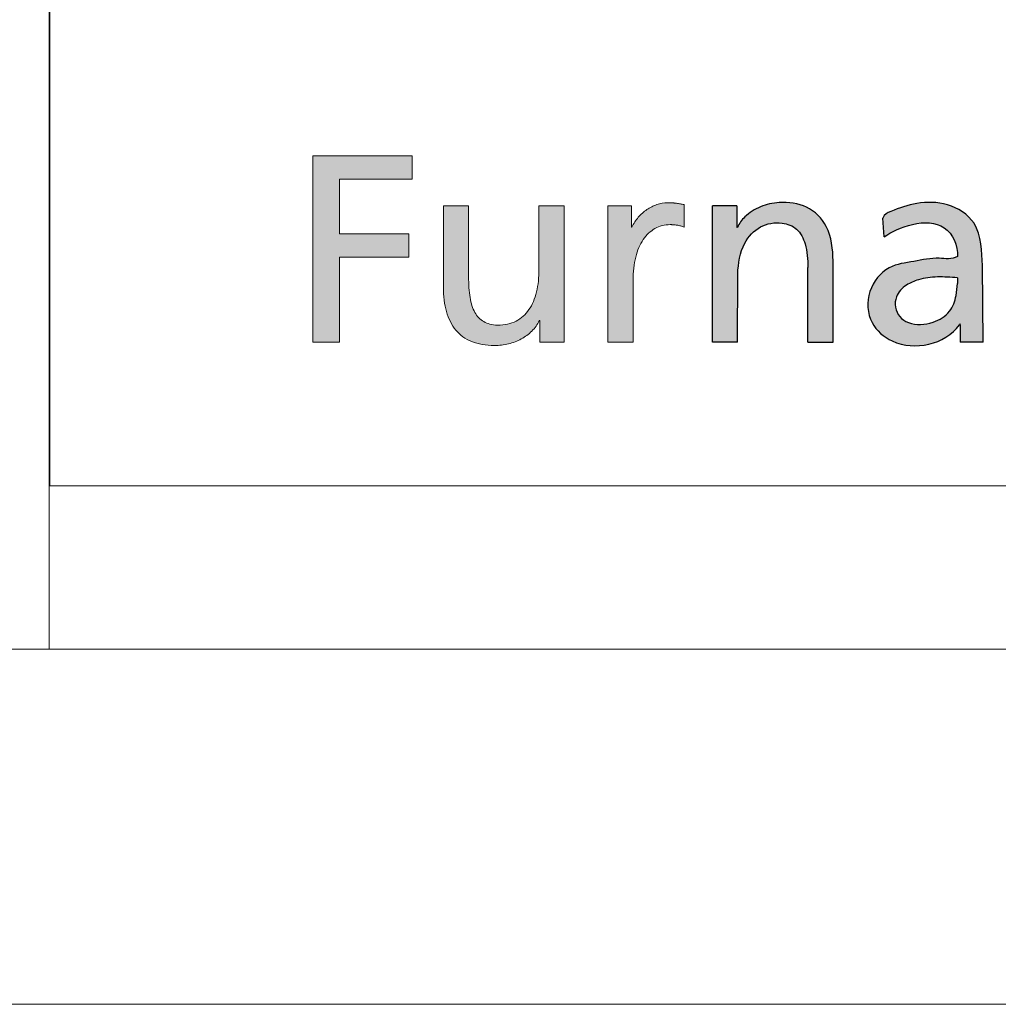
# Model space of a CAD drawing. Header units: millimetres. Extents: x 171540 to 202986, y -70244 to -47782.
# Tile 2 of 12: x 192828 to 193583, y -70244 to -69485. Entities that reach past the tile are written whole.
import ezdxf

# ---------------------------------------------------------------- set-up
doc = ezdxf.new("R2010")
doc.units = ezdxf.units.MM
doc.header["$LTSCALE"] = 0.25
doc.layers.add('FORMAT', color=7, linetype='Continuous')

# ---------------------------------------------------------------- blocks, each defined once
blk = doc.blocks.new('cajetin')
at = {"color": 7, "linetype": 'Continuous', "lineweight": 18}
for p, q in [((853.5, 7.5), (7.5, 7.5)), ((861, 0), (0, 0))]:
    blk.add_line(p, q, dxfattribs=at)
blk = doc.blocks.new('LOGO_sombreado')
at = {"linetype": 'Continuous'}
blk.add_hatch(color=7, dxfattribs=at).paths.add_polyline_path([(4.078, 4.32), (5.1, 4.32), (5.1, 4.651), (3.702, 4.651), (3.702, 2.023), (4.078, 2.023), (4.078, 3.22), (5.054, 3.22), (5.054, 3.551), (4.078, 3.551)], flags=0)
blk.add_hatch(color=7, dxfattribs=at).paths.add_polyline_path([(4.078, 4.32), (5.1, 4.32), (5.1, 4.651), (3.702, 4.651), (3.702, 2.023), (4.078, 2.023), (4.078, 3.22), (5.054, 3.22), (5.054, 3.551), (4.078, 3.551)], flags=0)
h = blk.add_hatch(color=7, dxfattribs=at)
edge = h.paths.add_edge_path(flags=0)
edge.add_spline(control_points=[(5.713, 2.196), (5.772, 2.125), (5.847, 2.071), (5.937, 2.034)], knot_values=[55, 55, 55, 55, 56, 56, 56, 56], weights=[1, 1, 1, 1], degree=3, periodic=0)
edge.add_spline(control_points=[(5.937, 2.034), (6.028, 1.997), (6.135, 1.977), (6.259, 1.977)], knot_values=[56, 56, 56, 56, 57, 57, 57, 57], weights=[1, 1, 1, 1], degree=3, periodic=0)
edge.add_arc((6.259, 2.796), 0.818, 269.9868, 283.8904)
edge.add_spline(control_points=[(6.456, 2.001), (6.519, 2.017), (6.58, 2.04), (6.635, 2.071)], knot_values=[0, 0, 0, 0, 1, 1, 1, 1], weights=[1, 1, 1, 1], degree=3, periodic=0)
edge.add_spline(control_points=[(6.635, 2.071), (6.69, 2.101), (6.741, 2.137), (6.784, 2.181)], knot_values=[1, 1, 1, 1, 2, 2, 2, 2], weights=[1, 1, 1, 1], degree=3, periodic=0)
edge.add_spline(control_points=[(6.784, 2.181), (6.827, 2.224), (6.863, 2.273), (6.889, 2.328)], knot_values=[2, 2, 2, 2, 3, 3, 3, 3], weights=[1, 1, 1, 1], degree=3, periodic=0)
edge.add_line((6.889, 2.328), (6.896, 2.328))
edge.add_line((6.896, 2.328), (6.896, 2.023))
edge.add_line((6.896, 2.023), (7.067, 2.023))
edge.add_line((7.067, 2.023), (7.238, 2.023))
edge.add_line((7.238, 2.023), (7.238, 2.263))
edge.add_line((7.238, 2.263), (7.238, 3.943))
edge.add_line((7.238, 3.943), (6.885, 3.943))
edge.add_line((6.885, 3.943), (6.885, 3.721))
edge.add_spline(control_points=[(6.885, 3.721), (6.885, 3.647), (6.885, 3.573), (6.885, 3.499), (6.885, 3.35), (6.885, 3.202), (6.885, 3.054), (6.885, 2.937), (6.873, 2.829), (6.85, 2.734)], knot_values=[30, 30, 30, 30, 31, 31, 31, 33, 33, 33, 34, 34, 34, 34], weights=[1, 1, 1, 1, 1, 1, 1, 1, 1, 1], degree=3, periodic=0)
edge.add_spline(control_points=[(6.85, 2.734), (6.827, 2.637), (6.792, 2.553), (6.696, 2.414), (6.636, 2.359), (6.562, 2.321)], knot_values=[34, 34, 34, 34, 35, 35, 36, 36, 36, 36], weights=[1, 1, 1, 1, 1, 1], degree=3, periodic=0)
edge.add_spline(control_points=[(6.562, 2.321), (6.489, 2.284), (6.402, 2.263), (6.301, 2.263)], knot_values=[36, 36, 36, 36, 37, 37, 37, 37], weights=[1, 1, 1, 1], degree=3, periodic=0)
edge.add_spline(control_points=[(6.301, 2.263), (6.224, 2.268), (6.16, 2.285), (6.107, 2.315)], knot_values=[37, 37, 37, 37, 38, 38, 38, 38], weights=[1, 1, 1, 1], degree=3, periodic=0)
edge.add_spline(control_points=[(6.107, 2.315), (6.054, 2.345), (6.013, 2.388), (5.982, 2.445)], knot_values=[38, 38, 38, 38, 39, 39, 39, 39], weights=[1, 1, 1, 1], degree=3, periodic=0)
edge.add_spline(control_points=[(5.982, 2.445), (5.95, 2.501), (5.928, 2.571), (5.914, 2.655)], knot_values=[39, 39, 39, 39, 40, 40, 40, 40], weights=[1, 1, 1, 1], degree=3, periodic=0)
edge.add_spline(control_points=[(5.914, 2.655), (5.9, 2.739), (5.894, 2.837), (5.894, 2.949), (5.894, 3.115), (5.894, 3.28), (5.894, 3.446), (5.894, 3.529), (5.894, 3.612), (5.894, 3.695), (5.894, 3.777), (5.894, 3.86), (5.894, 3.943)], knot_values=[40, 40, 40, 40, 41, 41, 41, 43, 43, 43, 44, 44, 44, 45, 45, 45, 45], weights=[1, 1, 1, 1, 1, 1, 1, 1, 1, 1, 1, 1, 1], degree=3, periodic=0)
edge.add_line((5.894, 3.943), (5.54, 3.943))
edge.add_spline(control_points=[(5.54, 3.943), (5.54, 3.848), (5.54, 3.753), (5.54, 3.658), (5.54, 3.563), (5.54, 3.468), (5.54, 3.372), (5.54, 3.182), (5.54, 2.992), (5.54, 2.802), (5.54, 2.673), (5.554, 2.557), (5.583, 2.455)], knot_values=[49, 49, 49, 49, 50, 50, 50, 51, 51, 51, 53, 53, 53, 54, 54, 54, 54], weights=[1, 1, 1, 1, 1, 1, 1, 1, 1, 1, 1, 1, 1], degree=3, periodic=0)
edge.add_spline(control_points=[(5.583, 2.455), (5.611, 2.354), (5.655, 2.267), (5.713, 2.196)], knot_values=[54, 54, 54, 54, 55, 55, 55, 55], weights=[1, 1, 1, 1], degree=3, periodic=0)
h = blk.add_hatch(color=7, dxfattribs=at)
edge = h.paths.add_edge_path(flags=0)
edge.add_line((8.928, 3.962), (8.875, 3.972))
edge.add_spline(control_points=[(8.875, 3.972), (8.858, 3.975), (8.841, 3.978), (8.823, 3.98)], knot_values=[22.132418, 22.132418, 22.132418, 22.132418, 23.132418, 23.132418, 23.132418, 23.132418], weights=[1, 1, 1, 1], degree=3, periodic=0)
edge.add_arc((8.709, 3.1), 0.888, 82.6219, 86.3614)
edge.add_spline(control_points=[(8.765, 3.986), (8.745, 3.987), (8.722, 3.988), (8.695, 3.988), (8.644, 3.988), (8.593, 3.979), (8.544, 3.963)], knot_values=[0.065266, 0.065266, 0.065266, 0.065266, 1.065266, 1.065266, 1.065266, 2.065266, 2.065266, 2.065266, 2.065266], weights=[1, 1, 1, 1, 1, 1, 1], degree=3, periodic=0)
edge.add_spline(control_points=[(8.544, 3.963), (8.495, 3.946), (8.448, 3.922), (8.404, 3.892)], knot_values=[2.065266, 2.065266, 2.065266, 2.065266, 3.065266, 3.065266, 3.065266, 3.065266], weights=[1, 1, 1, 1], degree=3, periodic=0)
edge.add_spline(control_points=[(8.404, 3.892), (8.36, 3.861), (8.319, 3.825), (8.283, 3.783)], knot_values=[3.065266, 3.065266, 3.065266, 3.065266, 4.065266, 4.065266, 4.065266, 4.065266], weights=[1, 1, 1, 1], degree=3, periodic=0)
edge.add_spline(control_points=[(8.283, 3.783), (8.248, 3.742), (8.218, 3.695), (8.194, 3.646)], knot_values=[4.065266, 4.065266, 4.065266, 4.065266, 5.065266, 5.065266, 5.065266, 5.065266], weights=[1, 1, 1, 1], degree=3, periodic=0)
edge.add_line((8.194, 3.646), (8.187, 3.646))
edge.add_line((8.187, 3.646), (8.187, 3.943))
edge.add_line((8.187, 3.943), (8.021, 3.943))
edge.add_line((8.021, 3.943), (7.856, 3.943))
edge.add_line((7.856, 3.943), (7.856, 3.703))
edge.add_line((7.856, 3.703), (7.856, 2.023))
edge.add_line((7.856, 2.023), (8.209, 2.023))
edge.add_spline(control_points=[(8.209, 2.023), (8.209, 2.314), (8.209, 2.605), (8.209, 2.896), (8.209, 3.017), (8.222, 3.126), (8.247, 3.222)], knot_values=[12.065266, 12.065266, 12.065266, 12.065266, 13.065266, 13.065266, 13.065266, 14.065266, 14.065266, 14.065266, 14.065266], weights=[1, 1, 1, 1, 1, 1, 1], degree=3, periodic=0)
edge.add_spline(control_points=[(8.247, 3.222), (8.271, 3.318), (8.307, 3.401), (8.352, 3.469)], knot_values=[14.065266, 14.065266, 14.065266, 14.065266, 15.065266, 15.065266, 15.065266, 15.065266], weights=[1, 1, 1, 1], degree=3, periodic=0)
edge.add_spline(control_points=[(8.352, 3.469), (8.398, 3.537), (8.454, 3.589), (8.518, 3.625)], knot_values=[15.065266, 15.065266, 15.065266, 15.065266, 16.065266, 16.065266, 16.065266, 16.065266], weights=[1, 1, 1, 1], degree=3, periodic=0)
edge.add_spline(control_points=[(8.518, 3.625), (8.582, 3.661), (8.654, 3.68), (8.733, 3.68)], knot_values=[16.065266, 16.065266, 16.065266, 16.065266, 17.065266, 17.065266, 17.065266, 17.065266], weights=[1, 1, 1, 1], degree=3, periodic=0)
edge.add_arc((8.733, 2.982), 0.698, 86.1548, 90.0023, ccw=False)
edge.add_spline(control_points=[(8.78, 3.678), (8.796, 3.677), (8.813, 3.675), (8.829, 3.673)], knot_values=[17.132418, 17.132418, 17.132418, 17.132418, 18.132418, 18.132418, 18.132418, 18.132418], weights=[1, 1, 1, 1], degree=3, periodic=0)
edge.add_spline(control_points=[(8.829, 3.673), (8.846, 3.67), (8.863, 3.667), (8.879, 3.662)], knot_values=[18.132418, 18.132418, 18.132418, 18.132418, 19.132418, 19.132418, 19.132418, 19.132418], weights=[1, 1, 1, 1], degree=3, periodic=0)
edge.add_spline(control_points=[(8.879, 3.662), (8.896, 3.658), (8.912, 3.652), (8.928, 3.646)], knot_values=[19.132418, 19.132418, 19.132418, 19.132418, 20.132418, 20.132418, 20.132418, 20.132418], weights=[1, 1, 1, 1], degree=3, periodic=0)
edge.add_line((8.928, 3.646), (8.928, 3.962))
h = blk.add_hatch(color=7, dxfattribs=at)
edge = h.paths.add_edge_path(flags=0)
edge.add_line((9.328, 2.026), (9.328, 3.946))
edge.add_line((9.328, 3.946), (9.67, 3.946))
edge.add_line((9.67, 3.946), (9.67, 3.641))
edge.add_line((9.67, 3.641), (9.678, 3.641))
edge.add_spline(control_points=[(9.678, 3.641), (9.704, 3.696), (9.793, 3.817), (10, 3.948), (10.305, 4.01), (10.669, 3.967), (10.997, 3.643), (11.021, 3.332), (11.026, 3.17)], knot_values=[0, 0, 0, 0, 0.090993, 0.223661, 0.358303, 0.55535, 0.750586, 1, 1, 1, 1], weights=[1, 1, 1, 1, 1, 1, 1, 1, 1], degree=3, periodic=0)
edge.add_line((11.026, 3.17), (11.026, 2.026))
edge.add_line((11.026, 2.026), (10.672, 2.026))
edge.add_line((10.672, 2.026), (10.672, 3.075))
edge.add_spline(control_points=[(10.672, 3.075), (10.669, 3.188), (10.66, 3.379), (10.536, 3.635), (10.28, 3.729), (9.984, 3.677), (9.726, 3.396), (9.691, 3.133), (9.683, 2.986)], knot_values=[0, 0, 0, 0, 0.181683, 0.307789, 0.426651, 0.591078, 0.760733, 1, 1, 1, 1], weights=[1, 1, 1, 1, 1, 1, 1, 1, 1], degree=3, periodic=0)
edge.add_line((9.683, 2.986), (9.681, 2.026))
edge.add_line((9.681, 2.026), (9.328, 2.026))
h = blk.add_hatch(color=7, dxfattribs=at)
edge = h.paths.add_edge_path(flags=0)
edge.add_spline(control_points=[(12.776, 3.232), (12.697, 3.183), (12.484, 3.232), (12.167, 3.156), (11.773, 3.111), (11.49, 2.752), (11.514, 2.287), (12.023, 1.86), (12.597, 1.99), (12.807, 2.27)], knot_values=[0, 0, 0, 0, 0.079966, 0.190057, 0.300094, 0.432511, 0.566689, 0.684622, 1, 1, 1, 1], weights=[1, 1, 1, 1, 1, 1, 1, 1, 1, 1], degree=3, periodic=0)
edge.add_spline(control_points=[(12.807, 2.27), (12.817, 2.296), (12.814, 2.27)], knot_values=[0, 0, 0, 1, 1, 1], weights=[1, 1, 1], degree=2, periodic=0)
edge.add_line((12.814, 2.27), (12.814, 2.023))
edge.add_line((12.814, 2.023), (13.139, 2.023))
edge.add_line((13.139, 2.023), (13.128, 3.106))
edge.add_spline(control_points=[(13.128, 3.106), (13.12, 3.292), (13.119, 3.706), (12.65, 4), (12.214, 4.002), (11.911, 3.898), (11.743, 3.828), (11.727, 3.77)], knot_values=[0, 0, 0, 0, 0.300445, 0.525135, 0.737289, 0.925487, 1, 1, 1, 1], weights=[1, 1, 1, 1, 1, 1, 1, 1], degree=3, periodic=0)
edge.add_line((11.727, 3.77), (11.744, 3.507))
edge.add_spline(control_points=[(11.744, 3.507), (11.927, 3.643), (12.567, 3.881), (12.789, 3.381), (12.776, 3.232)], knot_values=[0, 0, 0, 0, 0.658996, 1, 1, 1, 1], weights=[1, 1, 1, 1, 1], degree=3, periodic=0)
edge = h.paths.add_edge_path(flags=0)
edge.add_spline(control_points=[(12.776, 2.849), (12.772, 2.793), (12.762, 2.658), (12.682, 2.43), (12.419, 2.275), (12.142, 2.255), (11.913, 2.398), (11.87, 2.662), (12.044, 2.834), (12.252, 2.921), (12.499, 2.953), (12.683, 2.938), (12.776, 2.931)], knot_values=[0, 0, 0, 0, 0.068904, 0.168815, 0.283862, 0.42722, 0.488917, 0.605379, 0.695962, 0.771545, 0.884045, 1, 1, 1, 1], weights=[1, 1, 1, 1, 1, 1, 1, 1, 1, 1, 1, 1, 1], degree=3, periodic=0)
edge.add_line((12.776, 2.931), (12.776, 2.849))
at = {"color": 7, "linetype": 'Continuous', "lineweight": 18}
for p, q in [((0, 20), (0, 0)), ((3.702, 2.023), (3.702, 4.651)), ((3.702, 4.651), (5.1, 4.651)), ((3.702, 2.023), (3.702, 4.651)), ((5.1, 4.651), (5.1, 4.32)), ((4.078, 4.32), (4.078, 3.551)), ((5.1, 4.32), (4.078, 4.32)), ((4.078, 3.551), (5.054, 3.551)), ((5.054, 3.551), (5.054, 3.22)), ((5.054, 3.22), (4.078, 3.22)), ((4.078, 3.22), (4.078, 2.023)), ((4.078, 2.023), (3.702, 2.023)), ((0, 0), (72.5, 0))]:
    blk.add_line(p, q, dxfattribs=at)
blk.add_arc((6.259, 2.796), 0.818, 269.9868, 283.8904, dxfattribs=at)
at = {"color": 8, "linetype": 'Continuous', "lineweight": 0}
for points, knots in [([(5.894, 3.943), (5.864, 3.943), (5.835, 3.943), (5.805, 3.943), (5.746, 3.943), (5.688, 3.943), (5.629, 3.943), (5.599, 3.943), (5.57, 3.943), (5.54, 3.943)], [45, 45, 45, 45, 46, 46, 46, 48, 48, 48, 49, 49, 49, 49]), ([(5.54, 3.943), (5.54, 3.848), (5.54, 3.753), (5.54, 3.658), (5.54, 3.563), (5.54, 3.468), (5.54, 3.372), (5.54, 3.182), (5.54, 2.992), (5.54, 2.802), (5.54, 2.673), (5.554, 2.557), (5.583, 2.455)], [49, 49, 49, 49, 50, 50, 50, 51, 51, 51, 53, 53, 53, 54, 54, 54, 54]), ([(5.914, 2.655), (5.9, 2.739), (5.894, 2.837), (5.894, 2.949), (5.894, 3.115), (5.894, 3.28), (5.894, 3.446), (5.894, 3.529), (5.894, 3.612), (5.894, 3.695), (5.894, 3.777), (5.894, 3.86), (5.894, 3.943)], [40, 40, 40, 40, 41, 41, 41, 43, 43, 43, 44, 44, 44, 45, 45, 45, 45]), ([(7.238, 3.943), (7.209, 3.943), (7.179, 3.943), (7.15, 3.943), (7.091, 3.943), (7.032, 3.943), (6.973, 3.943), (6.944, 3.943), (6.914, 3.943), (6.885, 3.943)], [25, 25, 25, 25, 26, 26, 26, 28, 28, 28, 29, 29, 29, 29]), ([(7.238, 2.263), (7.238, 2.318), (7.238, 2.373), (7.238, 2.428), (7.238, 2.533), (7.238, 2.638), (7.238, 2.743), (7.238, 2.823), (7.238, 2.903), (7.238, 2.983), (7.238, 3.143), (7.238, 3.303), (7.238, 3.463), (7.238, 3.623), (7.238, 3.783), (7.238, 3.943)], [20, 20, 20, 20, 21, 21, 21, 22, 22, 22, 23, 23, 23, 24, 24, 24, 25, 25, 25, 25]), ([(8.765, 3.986), (8.745, 3.987), (8.722, 3.988), (8.695, 3.988), (8.644, 3.988), (8.593, 3.979), (8.544, 3.963)], [0.065266, 0.065266, 0.065266, 0.065266, 1.065266, 1.065266, 1.065266, 2.065266, 2.065266, 2.065266, 2.065266]), ([(6.885, 3.721), (6.885, 3.647), (6.885, 3.573), (6.885, 3.499), (6.885, 3.35), (6.885, 3.202), (6.885, 3.054), (6.885, 2.937), (6.873, 2.829), (6.85, 2.734)], [30, 30, 30, 30, 31, 31, 31, 33, 33, 33, 34, 34, 34, 34]), ([(8.209, 2.023), (8.209, 2.314), (8.209, 2.605), (8.209, 2.896), (8.209, 3.017), (8.222, 3.126), (8.247, 3.222)], [12.065266, 12.065266, 12.065266, 12.065266, 13.065266, 13.065266, 13.065266, 14.065266, 14.065266, 14.065266, 14.065266]), ([(6.85, 2.734), (6.827, 2.637), (6.792, 2.553), (6.696, 2.414), (6.636, 2.359), (6.562, 2.321)], [34, 34, 34, 34, 35, 35, 36, 36, 36, 36]), ([(6.889, 2.328), (6.89, 2.328), (6.892, 2.328), (6.893, 2.328), (6.894, 2.328), (6.894, 2.328), (6.894, 2.328), (6.894, 2.328), (6.895, 2.328), (6.895, 2.328), (6.895, 2.328), (6.895, 2.328), (6.895, 2.328), (6.896, 2.328), (6.896, 2.328), (6.896, 2.328)], [3, 3, 3, 3, 4, 4, 4, 5, 5, 5, 6, 6, 6, 7, 7, 7, 8, 8, 8, 8]), ([(6.896, 2.328), (6.896, 2.302), (6.896, 2.277), (6.896, 2.251), (6.896, 2.226), (6.896, 2.201), (6.896, 2.175), (6.896, 2.15), (6.896, 2.124), (6.896, 2.099), (6.896, 2.095), (6.896, 2.091), (6.896, 2.087), (6.896, 2.078), (6.896, 2.07), (6.896, 2.061), (6.896, 2.056), (6.896, 2.051), (6.896, 2.047), (6.896, 2.043), (6.896, 2.039), (6.896, 2.035), (6.896, 2.031), (6.896, 2.027), (6.896, 2.023)], [8, 8, 8, 8, 9, 9, 9, 10, 10, 10, 12, 12, 12, 13, 13, 13, 14, 14, 14, 15, 15, 15, 16, 16, 16, 17, 17, 17, 17])]:
    blk.add_open_spline(points, degree=3, knots=knots, dxfattribs=at)
for points in [[(6.885, 3.943), (6.885, 3.869), (6.885, 3.795), (6.885, 3.721)], [(8.021, 3.943), (7.966, 3.943), (7.911, 3.943), (7.856, 3.943)], [(7.856, 3.943), (7.856, 3.863), (7.856, 3.783), (7.856, 3.703)], [(8.187, 3.943), (8.132, 3.943), (8.077, 3.943), (8.021, 3.943)], [(8.187, 3.646), (8.187, 3.745), (8.187, 3.844), (8.187, 3.943)], [(8.404, 3.892), (8.36, 3.861), (8.319, 3.825), (8.283, 3.783)], [(8.544, 3.963), (8.495, 3.946), (8.448, 3.922), (8.404, 3.892)], [(8.875, 3.972), (8.858, 3.975), (8.841, 3.978), (8.823, 3.98)], [(8.928, 3.962), (8.911, 3.965), (8.893, 3.969), (8.875, 3.972)], [(8.928, 3.646), (8.928, 3.751), (8.928, 3.856), (8.928, 3.962)], [(8.283, 3.783), (8.248, 3.742), (8.218, 3.695), (8.194, 3.646)], [(7.856, 3.703), (7.856, 3.143), (7.856, 2.583), (7.856, 2.023)], [(8.194, 3.646), (8.192, 3.646), (8.189, 3.646), (8.187, 3.646)], [(8.352, 3.469), (8.398, 3.537), (8.454, 3.589), (8.518, 3.625)], [(8.518, 3.625), (8.582, 3.661), (8.654, 3.68), (8.733, 3.68)], [(8.78, 3.678), (8.796, 3.677), (8.813, 3.675), (8.829, 3.673)], [(8.829, 3.673), (8.846, 3.67), (8.863, 3.667), (8.879, 3.662)], [(8.879, 3.662), (8.896, 3.658), (8.912, 3.652), (8.928, 3.646)], [(8.247, 3.222), (8.271, 3.318), (8.307, 3.401), (8.352, 3.469)], [(5.982, 2.445), (5.95, 2.501), (5.928, 2.571), (5.914, 2.655)], [(5.583, 2.455), (5.611, 2.354), (5.655, 2.267), (5.713, 2.196)], [(6.107, 2.315), (6.054, 2.345), (6.013, 2.388), (5.982, 2.445)], [(6.301, 2.263), (6.224, 2.268), (6.16, 2.285), (6.107, 2.315)], [(6.562, 2.321), (6.489, 2.284), (6.402, 2.263), (6.301, 2.263)], [(6.784, 2.181), (6.827, 2.224), (6.863, 2.273), (6.889, 2.328)], [(7.238, 2.023), (7.238, 2.103), (7.238, 2.183), (7.238, 2.263)], [(5.713, 2.196), (5.772, 2.125), (5.847, 2.071), (5.937, 2.034)], [(6.635, 2.071), (6.69, 2.101), (6.741, 2.137), (6.784, 2.181)], [(5.937, 2.034), (6.028, 1.997), (6.135, 1.977), (6.259, 1.977)], [(6.456, 2.001), (6.519, 2.017), (6.58, 2.04), (6.635, 2.071)], [(6.896, 2.023), (6.953, 2.023), (7.01, 2.023), (7.067, 2.023)], [(7.067, 2.023), (7.124, 2.023), (7.181, 2.023), (7.238, 2.023)], [(7.856, 2.023), (7.974, 2.023), (8.092, 2.023), (8.209, 2.023)]]:
    blk.add_open_spline(points, degree=3, dxfattribs=at)
for points, weights in [([(8.823, 3.98), (8.804, 3.983), (8.785, 3.985), (8.765, 3.986)], [1, 0.999645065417, 0.999645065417, 1]), ([(8.733, 3.68), (8.749, 3.68), (8.764, 3.679), (8.78, 3.678)], [1, 0.99962425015, 0.99962425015, 1])]:
    blk.add_rational_spline(points, weights, degree=3, dxfattribs=at)
at = {"color": 7, "linetype": 'Continuous', "lineweight": 0}
blk.add_open_spline([(12.807, 2.27), (12.817, 2.296), (12.814, 2.27)], degree=2, dxfattribs=at)
at = {"layer": 'FORMAT', "color": 7}
for p, q in [((9.67, 3.946), (9.328, 3.946)), ((9.328, 2.026), (9.328, 3.946)), ((9.67, 3.946), (9.67, 3.641)), ((11.744, 3.507), (11.727, 3.77)), ((9.678, 3.641), (9.67, 3.641)), ((10.672, 2.026), (10.672, 3.075)), ((11.026, 2.026), (11.026, 3.17)), ((13.139, 2.023), (13.128, 3.106)), ((9.681, 2.026), (9.683, 2.986)), ((12.776, 2.931), (12.776, 2.849)), ((12.814, 2.27), (12.814, 2.023)), ((9.681, 2.026), (9.328, 2.026)), ((10.672, 2.026), (11.026, 2.026)), ((13.139, 2.023), (12.814, 2.023))]:
    blk.add_line(p, q, dxfattribs=at)
for points, knots in [([(11.026, 3.17), (11.021, 3.332), (10.997, 3.643), (10.669, 3.967), (10.305, 4.01), (10, 3.948), (9.793, 3.817), (9.704, 3.696), (9.678, 3.641)], [0, 0, 0, 0, 0.249414, 0.44465, 0.641697, 0.776339, 0.909007, 1, 1, 1, 1]), ([(13.128, 3.106), (13.12, 3.292), (13.119, 3.706), (12.65, 4), (12.214, 4.002), (11.911, 3.898), (11.743, 3.828), (11.727, 3.77)], [0, 0, 0, 0, 0.300445, 0.525135, 0.737289, 0.925487, 1, 1, 1, 1]), ([(11.744, 3.507), (11.927, 3.643), (12.567, 3.881), (12.789, 3.381), (12.776, 3.232)], [0, 0, 0, 0, 0.658996, 1, 1, 1, 1]), ([(9.683, 2.986), (9.691, 3.133), (9.726, 3.396), (9.984, 3.677), (10.28, 3.729), (10.536, 3.635), (10.66, 3.379), (10.669, 3.188), (10.672, 3.075)], [0, 0, 0, 0, 0.239267, 0.408922, 0.573349, 0.692211, 0.818317, 1, 1, 1, 1]), ([(12.776, 3.232), (12.697, 3.183), (12.484, 3.232), (12.167, 3.156), (11.773, 3.111), (11.49, 2.752), (11.514, 2.287), (12.023, 1.86), (12.597, 1.99), (12.807, 2.27)], [0, 0, 0, 0, 0.079966, 0.190057, 0.300094, 0.432511, 0.566689, 0.684622, 1, 1, 1, 1]), ([(12.776, 2.931), (12.683, 2.938), (12.499, 2.953), (12.252, 2.921), (12.044, 2.834), (11.87, 2.662), (11.913, 2.398), (12.142, 2.255), (12.419, 2.275), (12.682, 2.43), (12.762, 2.658), (12.772, 2.793), (12.776, 2.849)], [0, 0, 0, 0, 0.115955, 0.228455, 0.304038, 0.394621, 0.511083, 0.57278, 0.716138, 0.831185, 0.931096, 1, 1, 1, 1])]:
    blk.add_open_spline(points, degree=3, knots=knots, dxfattribs=at)

msp = doc.modelspace()

# ---------------------------------------------------------------- linework, layer by layer
at = {"color": 7, "linetype": 'Continuous', "lineweight": 18}
for p, q in [((192851.21, -67505.12), (192851.21, -69970.45)), ((192851.21, -69970.45), (202712.54, -69970.45))]:
    msp.add_line(p, q, dxfattribs=at)

# ---------------------------------------------------------------- block references
at = {"xscale": 36.5234375, "yscale": 36.5234375, "zscale": 36.5234375}
msp.add_blockref('cajetin', (171539.79, -70244.38), dxfattribs=at)
at = {"color": 7, "linetype": 'Continuous', "xscale": 54.78515625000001, "yscale": 54.78515625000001, "zscale": 54.78515625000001}
msp.add_blockref('LOGO_sombreado', (192851.74, -69844.56), dxfattribs=at)

doc.saveas('drawing.dxf')
